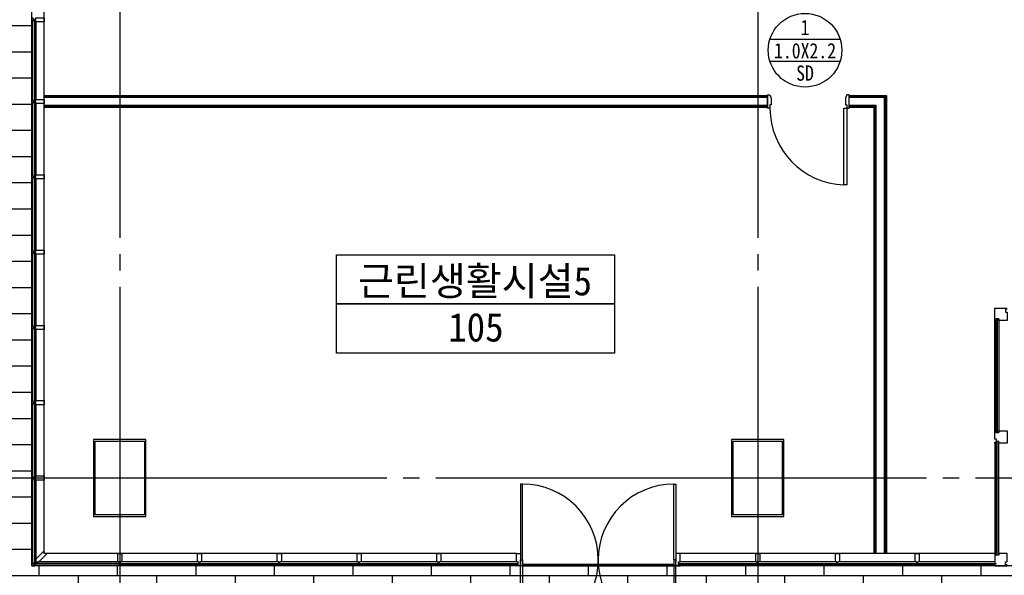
# Model space of a CAD drawing. Header units: millimetres. Extents: x 3445018 to 4174071, y -6064565 to -5122887.
# Tile 93 of 192: x 3777310 to 3789350, y -5546935 to -5540145. Entities that reach past the tile are written whole.
import ezdxf
from ezdxf.enums import TextEntityAlignment as Align

# ---------------------------------------------------------------- set-up
doc = ezdxf.new("R2010")
doc.units = ezdxf.units.MM
doc.header["$MEASUREMENT"] = 0
doc.linetypes.add('CEN', pattern=[66, 60, -2, 2, -2])
for name, color, linetype in [('AA-XXXX-창호부호', 7, 'CONTINUOUS'), ('CEN', 13, 'CEN'), ('DO', 7, 'CONTINUOUS'), ('door', 4, 'CONTINUOUS'), ('FIN', 6, 'CONTINUOUS'), ('HA1', 8, 'CONTINUOUS'), ('RBO', 1, 'CONTINUOUS'), ('TE2', 2, 'CONTINUOUS'), ('WA1', 2, 'CONTINUOUS'), ('WA3', 7, 'CONTINUOUS'), ('WIN1', 4, 'CONTINUOUS'), ('WIN2', 9, 'CONTINUOUS')]:
    doc.layers.add(name, color=color, linetype=linetype)
doc.styles.add('돋움체', font='txt')

# ---------------------------------------------------------------- blocks, each defined once
blk = doc.blocks.new('CW-1')
at = {"layer": 'door'}
for points in [[(704860, -1026992), (704879, -1026992), (704879, -1026980), (704829, -1026980), (704829, -1026992), (704848, -1026992)], [(704848, -1026992), (704848, -1027028)], [(704860, -1026992), (704860, -1027028)], [(704848, -1027028), (704829, -1027028), (704829, -1027130), (704879, -1027130), (704879, -1027028), (704860, -1027028)]]:
    blk.add_lwpolyline(points, dxfattribs=at)
blk = doc.blocks.new('CW-2')
at = {"layer": 'WIN1'}
blk.add_lwpolyline([(705467, -982124), (705441, -982124), (705477, -982160), (705503, -982160), (705605, -982262), (705570, -982262), (705570, -982297), (705468, -982195), (705468, -982168), (705432, -982132), (705432, -982159), (705420, -982147), (705420, -982112), (705455, -982112), (705467, -982124)], dxfattribs=at)
blk = doc.blocks.new('CW-3')
at = {"layer": 'door'}
for points in [[(723064, -1003919), (723045, -1003919), (723045, -1003817), (723095, -1003817), (723095, -1003919), (723095, -1003919)], [(723095, -1003955), (723095, -1003955), (723095, -1003967), (723045, -1003967), (723045, -1003955), (723064, -1003955)], [(723064, -1003955), (723064, -1003919)], [(723095, -1003955), (723095, -1003919)]]:
    blk.add_lwpolyline(points, dxfattribs=at)
blk = doc.blocks.new('창호부호_수정')
at = {"layer": 'AA-XXXX-창호부호'}
for p, q in [((-1717, 540), (1717, 540)), ((-1717, -540), (1717, -540))]:
    blk.add_line(p, q, dxfattribs=at)
blk.add_circle((0, 0), 1800, dxfattribs=at)
at = {"layer": 'AA-XXXX-창호부호', "color": 3, "width": 0.85}
for tag, p in [('NO', (0, 1116)), ('창호', (0, -1116))]:
    blk.add_attdef(tag, text='', height=750, dxfattribs=at).set_placement(p, align=Align.MIDDLE_CENTER)
at = {"layer": 'AA-XXXX-창호부호', "color": 4, "width": 0.85}
blk.add_attdef('규격', text='', height=750, dxfattribs=at).set_placement((0, -24), align=Align.MIDDLE_CENTER)

msp = doc.modelspace()

# ---------------------------------------------------------------- hatches: boundary and pattern name
at = {"layer": 'HA1', "ltscale": 1000, "true_color": 0x939598}
h = msp.add_hatch(dxfattribs=at)
h.set_pattern_fill('AR-BRSTD', color=252, scale=120)
h.set_pattern_definition([(0, (2862666.85, -4397993.94), (0, 320.04), []), (90, (2862666.85, -4397993.94), (-480, 320.04), [320.04, -320.04])])
h.paths.add_polyline_path([(3778334.29, -5521695.309), (3772534.29, -5521695.309), (3772534.29, -5525470.309), (3776259.29, -5525470.309), (3776259.29, -5546820.309), (3772534.29, -5546820.309), (3772534.29, -5551595.309), (3815734.29, -5551595.309), (3815734.29, -5521695.309), (3802234.29, -5521695.309)])
h.paths.add_polyline_path([(3810809.29, -5525470.309), (3810809.29, -5546820.309), (3792209.289, -5546820.309), (3790724.835, -5546820.309), (3789234.29, -5546820.309), (3777459.29, -5546820.309), (3777459.29, -5525470.309)], flags=16)
h.paths.add_polyline_path([(3786634.29, -5526095.309), (3786634.29, -5526995.309), (3786034.29, -5526995.309), (3786034.29, -5526095.309)], flags=0)
h.paths.add_polyline_path([(3793834.29, -5526095.309), (3794434.29, -5526095.309), (3794434.29, -5526995.309), (3793934.29, -5526995.309), (3793934.29, -5531095.309), (3794434.29, -5531095.309), (3794434.29, -5531195.309), (3793834.29, -5531195.309), (3793834.29, -5526995.309)], flags=0)
h.paths.add_polyline_path([(3778834.29, -5526095.309), (3778834.29, -5526995.309), (3778234.29, -5526995.309), (3778234.29, -5526095.309)], flags=0)
h.paths.add_polyline_path([(3785084.29, -5532995.309), (3789334.29, -5532995.309), (3789334.29, -5533995.309), (3789234.29, -5533995.309), (3789134.29, -5533995.309), (3789134.29, -5535295.309), (3789234.29, -5535295.309), (3789334.29, -5535295.309), (3789334.29, -5536995.309), (3789234.29, -5536995.309), (3789134.29, -5536995.309), (3789134.29, -5538295.309), (3789234.29, -5538295.309), (3789334.29, -5538295.309), (3789334.29, -5539295.309), (3785084.29, -5539295.309)], flags=0)
h.paths.add_polyline_path([(3789304.29, -5533025.309), (3789304.29, -5533965.309), (3789234.29, -5533965.309), (3789234.29, -5533095.309), (3786534.29, -5533095.309), (3786534.29, -5539195.309), (3789234.29, -5539195.309), (3789234.29, -5538325.309), (3789304.29, -5538325.309), (3789304.29, -5539265.309), (3784864.29, -5539265.309), (3784864.29, -5536375.309), (3784934.29, -5536375.309), (3784934.29, -5539195.309), (3786534.29, -5539195.309), (3786534.29, -5533095.309), (3784934.29, -5533095.309), (3784934.29, -5535565.309), (3784864.29, -5535565.309), (3784864.29, -5533025.309)], flags=0)
h.paths.add_polyline_path([(3782889.29, -5532995.309), (3782934.29, -5532995.309), (3783084.29, -5532995.309), (3783084.29, -5534415.309), (3782984.29, -5534415.309), (3782889.29, -5534415.309), (3782889.29, -5535515.309), (3782984.29, -5535515.309), (3783084.29, -5535515.309), (3783084.29, -5536775.309), (3782984.29, -5536775.309), (3782889.29, -5536775.309), (3782889.29, -5537875.309), (3782993.332, -5537875.309), (3783093.332, -5537875.309), (3783084.29, -5539295.309), (3782889.29, -5539295.309), (3782889.29, -5539195.309), (3778834.29, -5539195.309), (3778134.29, -5539195.309), (3778134.29, -5538695.309), (3778834.29, -5538695.309), (3778834.29, -5539005.309), (3782794.29, -5539005.309), (3782803.332, -5537905.309), (3782889.29, -5537905.309), (3782889.29, -5536775.309), (3782764.29, -5536775.309), (3782764.29, -5536270.309), (3781624.29, -5536270.309), (3781624.29, -5537875.309), (3781474.29, -5537875.309), (3780874.29, -5537875.309), (3780874.29, -5536270.309), (3779409.29, -5536270.309), (3779409.29, -5537470.309), (3779379.29, -5537470.309), (3779259.29, -5537470.309), (3779259.29, -5537440.309, 0.052994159), (3779245.885, -5537314.19), (3778667.054, -5537469.287), (3778659.29, -5537440.309), (3778659.29, -5537470.309), (3778509.29, -5537470.309), (3778359.29, -5537470.309), (3778359.29, -5537440.309, 0.052994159), (3778345.885, -5537314.19), (3777767.054, -5537469.287), (3777759.29, -5537440.309), (3778338.845, -5537285.018), (3778346.61, -5537313.996), (3778345.885, -5537314.19, -0.052994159), (3778359.29, -5537440.309), (3778479.29, -5537440.309), (3778479.29, -5536270.309), (3781474.29, -5536270.309), (3781474.29, -5537875.309), (3781624.29, -5537875.309), (3781624.29, -5536270.309), (3782764.29, -5536270.309), (3782764.29, -5536775.309), (3782889.29, -5536775.309), (3782889.29, -5535515.309), (3782764.29, -5535515.309), (3782764.29, -5536020.309), (3781624.29, -5536020.309), (3781624.29, -5534415.309), (3781474.29, -5534415.309), (3781474.29, -5536020.309), (3778479.29, -5536020.309), (3778479.29, -5535900.309), (3778479.29, -5534850.309), (3778359.29, -5534850.309, -0.052994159), (3778345.885, -5534976.429), (3778346.61, -5534976.623), (3778338.845, -5535005.601), (3777759.29, -5534850.309), (3777609.29, -5534850.309), (3777609.29, -5534820.309), (3777759.29, -5534820.309), (3777759.29, -5534850.309), (3777767.054, -5534821.331), (3778345.885, -5534976.429, 0.052994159), (3778359.29, -5534850.309), (3778359.29, -5534820.309), (3778509.29, -5534820.309), (3778659.29, -5534820.309), (3778659.29, -5534850.309), (3778667.054, -5534821.331), (3779245.885, -5534976.429, 0.052994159), (3779259.29, -5534850.309), (3779259.29, -5534820.309), (3779409.29, -5534820.309), (3779409.29, -5534850.309), (3779409.29, -5536020.309), (3780874.29, -5536020.309), (3780874.29, -5534415.309), (3781474.29, -5534415.309), (3781624.29, -5534415.309), (3781624.29, -5536020.309), (3782764.29, -5536020.309), (3782764.29, -5535515.309), (3782889.29, -5535515.309), (3782889.29, -5534385.309), (3782794.29, -5534385.309), (3782794.29, -5533285.309), (3778834.29, -5533285.309), (3778834.29, -5533595.309), (3778134.29, -5533595.309), (3778134.29, -5533095.309), (3778834.29, -5533095.309), (3782889.29, -5533095.309)], flags=0)
h.paths.add_polyline_path([(3792384.29, -5532995.309), (3795384.29, -5532995.309), (3795384.29, -5535595.309), (3798884.29, -5535595.309), (3798884.29, -5535495.309), (3799334.542, -5535495.309), (3799334.542, -5535595.309), (3795384.29, -5535595.309), (3795384.29, -5539295.309), (3792384.29, -5539295.309)], flags=0)
h.paths.add_polyline_path([(3795854.29, -5533025.309), (3795854.29, -5533095.309), (3792584.29, -5533095.309), (3792584.29, -5539195.309), (3795954.29, -5539195.309), (3795954.29, -5539265.309), (3792414.29, -5539265.309), (3792414.29, -5533025.309)], flags=0)
h.paths.add_polyline_path([(3782984.29, -5535545.309), (3783054.29, -5535545.309), (3783054.29, -5536745.309), (3782984.29, -5536745.309)], flags=0)
h.paths.add_polyline_path([(3789234.29, -5535325.309), (3789304.29, -5535325.309), (3789304.29, -5536965.309), (3789234.29, -5536965.309)], flags=0)
h.paths.add_polyline_path([(3779379.29, -5535900.309), (3779379.29, -5536020.309), (3778509.29, -5536020.309), (3778509.29, -5535900.309)], flags=0)
h.paths.add_polyline_path([(3796914.29, -5533025.309), (3799554.29, -5533025.309), (3799554.29, -5533095.309), (3796914.29, -5533095.309)], flags=0)
h.paths.add_polyline_path([(3801634.29, -5526095.309), (3802234.29, -5526095.309), (3802234.29, -5526995.309), (3801634.29, -5526995.309)], flags=0)
h.paths.add_polyline_path([(3800614.29, -5533025.309), (3802154.29, -5533025.309), (3802154.29, -5533095.309), (3801584.29, -5533095.309), (3801584.29, -5539195.309), (3803184.29, -5539195.309), (3803184.29, -5533095.309), (3802964.29, -5533095.309), (3802964.29, -5533025.309), (3803404.29, -5533025.309), (3803404.29, -5539265.309), (3796764.29, -5539265.309), (3796764.29, -5539195.309), (3801584.29, -5539195.309), (3801584.29, -5533095.309), (3800614.29, -5533095.309)], flags=0)
h.paths.add_polyline_path([(3793834.29, -5541095.309), (3794434.29, -5541095.309), (3794434.29, -5541195.309), (3793934.29, -5541195.309), (3793934.29, -5545295.309), (3794434.29, -5545295.309), (3794434.29, -5546195.309), (3793834.29, -5546195.309), (3793834.29, -5545295.309)], flags=0)
h.paths.add_polyline_path([(3786634.29, -5545295.309), (3786634.29, -5546195.309), (3786034.29, -5546195.309), (3786034.29, -5545295.309)], flags=0)
h.paths.add_polyline_path([(3778834.29, -5545295.309), (3778834.29, -5546195.309), (3778234.29, -5546195.309), (3778234.29, -5545295.309)], flags=0)
h.paths.add_polyline_path([(3809434.29, -5526095.309), (3810034.29, -5526095.309), (3810034.29, -5526995.309), (3809434.29, -5526995.309)], flags=0)
h.paths.add_polyline_path([(3809434.29, -5533095.309), (3810134.29, -5533095.309), (3810134.29, -5533595.309), (3809434.29, -5533595.309)], flags=0)
h.paths.add_polyline_path([(3801634.29, -5545295.309), (3802234.29, -5545295.309), (3802234.29, -5546195.309), (3801634.29, -5546195.309)], flags=0)
h.paths.add_polyline_path([(3809434.29, -5538695.309), (3810134.29, -5538695.309), (3810134.29, -5539195.309), (3809434.29, -5539195.309)], flags=0)
h.paths.add_polyline_path([(3809434.29, -5545295.309), (3810034.29, -5545295.309), (3810034.29, -5546195.309), (3809434.29, -5546195.309)], flags=0)

# ---------------------------------------------------------------- linework, layer by layer
at = {"layer": 'CEN', "ltscale": 100}
for p, q in [((3778534.29, -5510409.833), (3778534.29, -5554758.274)), ((3786334.29, -5510409.833), (3786334.29, -5554758.274)), ((3769198.874, -5545745.309), (3820057.54, -5545745.309))]:
    msp.add_line(p, q, dxfattribs=at)
at = {"layer": 'DO', "color": 4}
for p, q in [((3786454.29, -5541225.309), (3786454.29, -5541065.309)), ((3786454.29, -5541065.309), (3786484.29, -5541065.309)), ((3786484.29, -5541065.309), (3786499.29, -5541105.309)), ((3787424.29, -5541065.309), (3787409.29, -5541105.309)), ((3787454.29, -5541065.309), (3787424.29, -5541065.309)), ((3787454.29, -5541225.309), (3787454.29, -5541065.309)), ((3786499.29, -5541185.309), (3786484.29, -5541185.309)), ((3786484.29, -5541185.309), (3786484.29, -5541225.309)), ((3786499.29, -5541105.309), (3786499.29, -5541185.309)), ((3787409.29, -5541105.309), (3787409.29, -5541185.309)), ((3787409.29, -5541185.309), (3787424.29, -5541185.309)), ((3787424.29, -5541185.309), (3787424.29, -5541225.309)), ((3786484.29, -5541225.309), (3786454.29, -5541225.309)), ((3787389.29, -5542164.657), (3787389.29, -5541225.309)), ((3787389.29, -5541225.309), (3787424.29, -5541225.309)), ((3787424.29, -5541225.309), (3787454.29, -5541225.309)), ((3787424.29, -5541225.309), (3787424.29, -5542164.657)), ((3787424.29, -5542164.657), (3787389.29, -5542164.657))]:
    msp.add_line(p, q, dxfattribs=at)
msp.add_arc((3787424.29, -5541225.309), 940, 180, 267.8661533, dxfattribs=at)
at = {"layer": 'FIN', "color": 252, "true_color": 0x939598}
for points in [[(3777609.29, -5541071.309), (3786454.29, -5541071.309), (3786454.29, -5541219.309), (3777609.29, -5541219.309)], [(3777609.29, -5541083.309), (3786454.29, -5541083.309)], [(3787760.29, -5546670.309), (3787760.29, -5541219.309), (3787454.29, -5541219.309), (3787454.29, -5541071.309), (3787908.29, -5541071.309), (3787908.29, -5546670.309)], [(3787454.29, -5541083.309), (3787896.29, -5541083.309), (3787896.29, -5546670.309)], [(3786454.29, -5541207.309), (3777609.29, -5541207.309)], [(3787772.29, -5546670.309), (3787772.29, -5541207.309), (3787454.29, -5541207.309)]]:
    msp.add_lwpolyline(points, dxfattribs=at)
for points in [[(3778214.289, -5546215.297), (3778854.289, -5546215.297), (3778854.289, -5545275.297), (3778214.289, -5545275.297)], [(3786014.298, -5546215.309), (3786654.298, -5546215.309), (3786654.298, -5545275.309), (3786014.298, -5545275.309)]]:
    msp.add_lwpolyline(points, close=True, dxfattribs=at)
at = {"layer": 'HA1', "color": 252, "true_color": 0x939598}
for p, q in [((3783434.289, -5546670.309), (3783434.29, -5546820.309)), ((3783459.289, -5546800.309), (3785309.289, -5546800.309)), ((3783459.289, -5546820.309), (3785309.289, -5546820.309))]:
    msp.add_line(p, q, dxfattribs=at)
at = {"layer": 'HA1', "color": 252, "ltscale": 1000, "true_color": 0x939598}
msp.add_lwpolyline([(3790724.835, -5546820.309), (3789234.29, -5546820.309), (3777459.29, -5546820.309), (3777459.29, -5525470.309), (3810809.29, -5525470.309), (3810809.29, -5525470.309), (3810809.29, -5546820.309), (3792209.289, -5546820.309), (3790724.835, -5546820.309)], dxfattribs=at)
at = {"layer": 'RBO', "color": 252, "true_color": 0x939598}
for points in [[(3781182.046, -5543619.584), (3781182.046, -5543019.584), (3784582.046, -5543019.584), (3784582.046, -5543619.584)], [(3781182.046, -5544219.584), (3781182.046, -5543619.584), (3784582.046, -5543619.584), (3784582.046, -5544219.584)]]:
    msp.add_lwpolyline(points, close=True, dxfattribs=at)
at = {"layer": 'WA1', "color": 252, "true_color": 0x939598}
for points in [[(3778234.29, -5545295.309), (3778834.29, -5545295.309), (3778834.29, -5546195.309), (3778234.29, -5546195.309)], [(3786034.29, -5545295.309), (3786634.29, -5545295.309), (3786634.29, -5546195.309), (3786034.29, -5546195.309)]]:
    msp.add_lwpolyline(points, close=True, dxfattribs=at)
at = {"layer": 'WA3', "color": 252, "true_color": 0x939598}
for p, q in [((3786454.29, -5541195.309), (3786454.29, -5541095.309)), ((3787454.29, -5541195.309), (3787454.29, -5541095.309))]:
    msp.add_line(p, q, dxfattribs=at)
for points in [[(3786454.29, -5541095.309), (3777609.29, -5541095.309)], [(3787884.29, -5546670.309), (3787884.29, -5541095.309), (3787454.29, -5541095.309)], [(3786454.29, -5541195.309), (3777609.29, -5541195.309)], [(3787784.29, -5546670.309), (3787784.29, -5541195.309), (3787454.29, -5541195.309)]]:
    msp.add_lwpolyline(points, dxfattribs=at)
at = {"layer": 'WIN1'}
for p, q in [((3777471.29, -5541120.309), (3777471.29, -5540170.309)), ((3777489.29, -5540151.309), (3777489.29, -5541139.309)), ((3777507.29, -5540170.309), (3777507.29, -5541120.309)), ((3777471.29, -5542040.309), (3777471.29, -5541170.309)), ((3777489.29, -5541151.309), (3777489.29, -5542059.309)), ((3777507.29, -5541170.309), (3777507.29, -5542040.309)), ((3777471.29, -5542960.309), (3777471.29, -5542090.309)), ((3777489.29, -5542071.309), (3777489.29, -5542979.309)), ((3777507.29, -5542090.309), (3777507.29, -5542960.309)), ((3777471.29, -5543880.309), (3777471.29, -5543010.309)), ((3777489.29, -5542991.309), (3777489.29, -5543899.309)), ((3777507.29, -5543010.309), (3777507.29, -5543880.309)), ((3789246.289, -5543801.31), (3789246.29, -5545189.309)), ((3789264.289, -5543801.31), (3789264.29, -5545189.309)), ((3789282.289, -5543801.31), (3789282.29, -5545189.309)), ((3777471.29, -5544800.309), (3777471.29, -5543930.309)), ((3777489.29, -5543911.309), (3777489.29, -5544819.309)), ((3777507.29, -5543930.309), (3777507.29, -5544800.309)), ((3789246.29, -5545120.31), (3789246.289, -5543870.31)), ((3777489.29, -5544831.309), (3777489.29, -5545739.309)), ((3777471.29, -5545720.309), (3777471.29, -5544850.309)), ((3777507.29, -5544850.309), (3777507.29, -5545720.309)), ((3789246.289, -5546689.309), (3789246.29, -5545301.309)), ((3789264.289, -5546689.309), (3789264.29, -5545301.309)), ((3789282.289, -5546689.309), (3789282.29, -5545301.309)), ((3789246.29, -5545370.309), (3789246.289, -5546620.309)), ((3777471.29, -5546772.954), (3777471.29, -5545770.309)), ((3777489.29, -5545751.309), (3777489.29, -5546781.824)), ((3777507.29, -5545770.309), (3777507.29, -5546736.954)), ((3778528.289, -5546790.309), (3777497.775, -5546790.309)), ((3777506.645, -5546808.309), (3778509.289, -5546808.309)), ((3778509.289, -5546772.309), (3777542.645, -5546772.309)), ((3778540.29, -5546790.309), (3779502.643, -5546790.309)), ((3779483.643, -5546772.309), (3778559.29, -5546772.309)), ((3778559.29, -5546808.309), (3779483.643, -5546808.309)), ((3779515.289, -5546790.309), (3780477.643, -5546790.309)), ((3780458.643, -5546772.309), (3779534.289, -5546772.309)), ((3779534.29, -5546808.309), (3780458.643, -5546808.309)), ((3780490.289, -5546790.309), (3781452.643, -5546790.309)), ((3781433.643, -5546772.309), (3780509.289, -5546772.309)), ((3780509.29, -5546808.309), (3781433.643, -5546808.309)), ((3781465.289, -5546790.309), (3782427.643, -5546790.309)), ((3782408.643, -5546772.309), (3781484.289, -5546772.309)), ((3781484.29, -5546808.309), (3782408.643, -5546808.309)), ((3782440.289, -5546790.309), (3783402.643, -5546790.309)), ((3783383.643, -5546772.309), (3782459.289, -5546772.309)), ((3782459.29, -5546808.309), (3783383.643, -5546808.309)), ((3785365.289, -5546790.309), (3786327.643, -5546790.309)), ((3786308.643, -5546772.309), (3785384.289, -5546772.309)), ((3785384.29, -5546808.309), (3786308.643, -5546808.309)), ((3786340.289, -5546790.309), (3787302.643, -5546790.309)), ((3787283.643, -5546772.309), (3786359.289, -5546772.309)), ((3786359.29, -5546808.309), (3787283.643, -5546808.309)), ((3787315.289, -5546790.309), (3788277.643, -5546790.309)), ((3788258.643, -5546772.309), (3787334.289, -5546772.309)), ((3787334.29, -5546808.309), (3788258.643, -5546808.309)), ((3788290.289, -5546790.309), (3789252.643, -5546790.309)), ((3789233.643, -5546772.309), (3788309.289, -5546772.309)), ((3788309.29, -5546808.309), (3789233.643, -5546808.309))]:
    msp.add_line(p, q, dxfattribs=at)
for points in [[(3789384.289, -5543682.309), (3789365.29, -5543682.309), (3789365.29, -5543718.309), (3789384.289, -5543718.309), (3789384.29, -5543820.31), (3789282.289, -5543820.31), (3789282.289, -5543801.31), (3789246.289, -5543801.31), (3789246.289, -5543820.31), (3789234.29, -5543820.31), (3789234.29, -5543670.31), (3789384.289, -5543670.31)], [(3789234.29, -5545320.309), (3789234.29, -5545308.309), (3789253.289, -5545308.309), (3789253.289, -5545272.309), (3789234.289, -5545272.309), (3789234.289, -5545170.309), (3789246.29, -5545170.309), (3789246.29, -5545189.309), (3789282.29, -5545189.309), (3789282.29, -5545170.309), (3789384.289, -5545170.309), (3789384.289, -5545320.309), (3789282.29, -5545320.309), (3789282.29, -5545301.309), (3789246.29, -5545301.309), (3789246.29, -5545320.309), (3789234.29, -5545320.309)], [(3789384.289, -5546808.309), (3789365.29, -5546808.309), (3789365.29, -5546772.309), (3789384.289, -5546772.309), (3789384.29, -5546670.309), (3789282.289, -5546670.309), (3789282.289, -5546689.309), (3789246.289, -5546689.309), (3789246.289, -5546670.309), (3789234.29, -5546670.309), (3789234.29, -5546820.309), (3789384.289, -5546820.309)]]:
    msp.add_lwpolyline(points, dxfattribs=at)
for points in [[(3783459.289, -5545820.309), (3783434.289, -5545820.309), (3783434.289, -5546745.309), (3783459.289, -5546745.309)], [(3785309.289, -5545820.309), (3785334.289, -5545820.309), (3785334.289, -5546745.309), (3785309.289, -5546745.309)], [(3783459.289, -5547670.309), (3783434.289, -5547670.309), (3783434.289, -5546745.309), (3783459.289, -5546745.309)], [(3785309.289, -5547670.309), (3785334.289, -5547670.309), (3785334.289, -5546745.309), (3785309.289, -5546745.309)]]:
    msp.add_lwpolyline(points, close=True, dxfattribs=at)
for centre, start, end in [((3783459.289, -5546745.309), 270, 90), ((3785309.289, -5546745.309), 90, 270)]:
    msp.add_arc(centre, 925, start, end, dxfattribs=at)
at = {"layer": 'WIN2'}
for p, q in [((3789234.29, -5545170.309), (3789234.29, -5543820.31)), ((3789234.29, -5545320.309), (3789234.29, -5546670.309))]:
    msp.add_line(p, q, dxfattribs=at)
for points in [[(3783384.29, -5546820.309), (3777459.29, -5546820.309), (3777459.29, -5525470.309), (3783434.29, -5525470.309)], [(3783384.289, -5546670.309), (3777609.29, -5546670.309), (3777609.29, -5525620.309), (3783384.289, -5525620.309)], [(3789234.289, -5546670.309), (3785384.289, -5546670.309)], [(3789234.29, -5546820.309), (3785384.289, -5546820.309)]]:
    msp.add_lwpolyline(points, dxfattribs=at)

# ---------------------------------------------------------------- block references
at = {"layer": 'AA-XXXX-창호부호', "xscale": 0.25, "yscale": 0.25, "zscale": 0.25}
msp.add_blockref('창호부호_수정', (3786913.111, -5540518.665), dxfattribs=at).add_auto_attribs({'NO': '1', '규격': '1.0X2.2', '창호': 'SD'})
at = {"layer": 'HA1', "xscale": -1, "rotation": 180}
msp.add_blockref('CW-2', (3072039.25, -6528932.298), dxfattribs=at)
at = {"layer": 'HA1', "color": 252, "true_color": 0x939598}
msp.add_blockref('CW-3', (3060339.25, -4542853.271), dxfattribs=at)
at = {"layer": 'HA1', "color": 252, "true_color": 0x939598, "xscale": -1}
msp.add_blockref('CW-3', (4508429.329, -4542853.271), dxfattribs=at)
at = {"layer": 'WIN1', "color": 252, "true_color": 0x939598, "xscale": -1}
for p, rotation in [((2750479.142, -4835291.747), 90), ((2750479.142, -4836291.747), 90), ((2750479.142, -4837211.747), 90), ((2750479.142, -4838131.747), 90), ((2750479.142, -4839051.747), 90), ((2750479.142, -4839971.747), 90), ((2750479.142, -4840891.747), 90), ((3073680.728, -6573800.457), 180), ((3074655.727, -6573800.457), 180), ((3075630.727, -6573800.457), 180), ((3076605.727, -6573800.457), 180), ((3077580.727, -6573800.457), 180), ((3081480.727, -6573800.457), 180), ((3082455.727, -6573800.457), 180), ((3083430.727, -6573800.457), 180)]:
    msp.add_blockref('CW-1', p, dxfattribs=dict(at, rotation=rotation))

# ---------------------------------------------------------------- texts
at = {"layer": 'TE2', "color": 252, "true_color": 0x939598, "style": '돋움체'}
for s, p in [('근린생활시설5', (3782877.915, -5543333.42)), ('105', (3782888.338, -5543906.062))]:
    msp.add_text(s, height=350, dxfattribs=at).set_placement(p, align=Align.MIDDLE)

doc.saveas('drawing.dxf')
